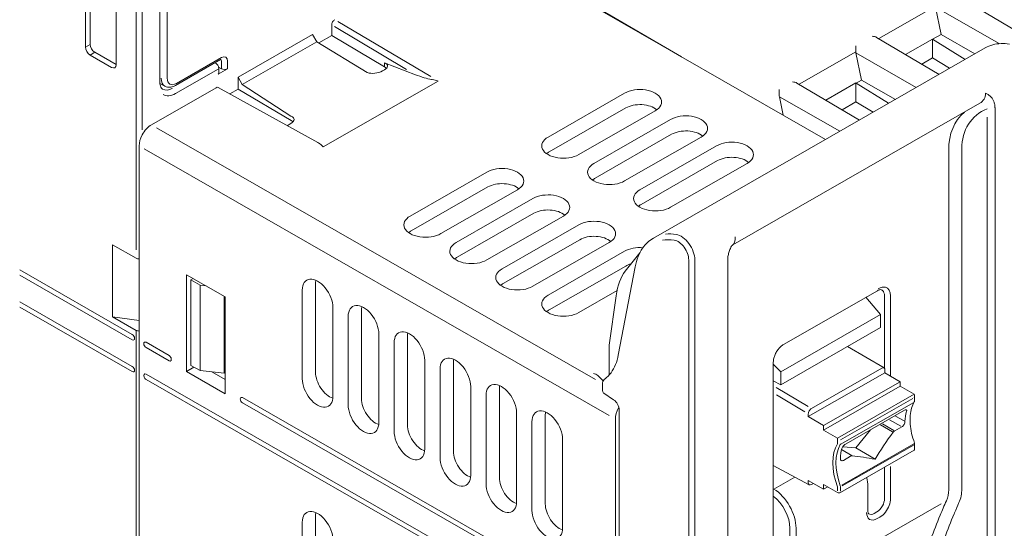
# Model space of a CAD drawing. Header units: millimetres. Extents: x -556 to 0, y 0 to 403.
# Tile 30 of 57: x -87 to -41, y 209 to 232. Entities that reach past the tile are written whole.
import ezdxf

# ---------------------------------------------------------------- set-up
doc = ezdxf.new("R2010")
doc.units = ezdxf.units.MM
doc.header["$LTSCALE"] = 2

# ---------------------------------------------------------------- blocks, each defined once
blk = doc.blocks.new('CGI0800-02')
at = {"color": 0, "linetype": 'Continuous', "lineweight": 0, "extrusion": (0.707107, -0.40558, 0.579228)}
for p, q in [((-83.68107645, 230.75217649), (-83.68107645, 239.28001162)), ((-83.46524163, 230.8760161), (-83.46524163, 239.39527222)), ((-82.25945733, 237.38265399), (-82.25945733, 229.93676926)), ((-80.2465943, 237.37220971), (-80.2465943, 229.1431237)), ((-49.50550709, 226.48691635), (-65.61735287, 235.72829143)), ((-65.36330804, 235.67566888), (-56.15515639, 230.30099849)), ((-43.61685602, 233.22734091), (-35.55627478, 228.44036874)), ((-44.43495383, 232.64556223), (-47.05599438, 231.14219513)), ((-44.42985813, 232.59297027), (-44.1707746, 231.33650195)), ((-44.42985813, 232.59297027), (-41.4936111, 230.90852104)), ((-72.31262235, 231.28013064), (-72.31262235, 231.7716305)), ((-76.62597371, 229.35949283), (-73.19252546, 231.32883785)), ((-76.4384732, 229.02705594), (-72.99836299, 231.0002221)), ((-73.19252546, 231.32883785), (-72.99836299, 231.0002221)), ((-70.67240494, 229.57309129), (-72.99836299, 231.0002221)), ((-72.90282648, 230.94160406), (-72.31262235, 231.28013064)), ((-69.87488504, 229.8322225), (-72.31262235, 231.28013064)), ((-47.15238993, 231.19944197), (-44.27189749, 229.48879149)), ((-45.81598792, 230.40578714), (-44.56982732, 231.1205555)), ((-44.56985602, 230.24809073), (-44.56985602, 231.12053904)), ((-44.56982732, 231.1205555), (-44.56752374, 231.108936)), ((-44.56752374, 231.108936), (-44.1707746, 231.33650195)), ((-43.06151995, 230.18303552), (-44.56752374, 231.108936)), ((-44.1707746, 231.33650195), (-42.61077658, 230.4415713)), ((-82.2631278, 229.94080375), (-83.25314191, 230.50865251)), ((-42.1358575, 230.71397369), (-57.45337049, 221.92820918)), ((-48.11190909, 230.53654734), (-50.73294964, 229.03318024)), ((-82.47155705, 229.81271648), (-83.46897672, 230.3848129)), ((-48.10681339, 230.48395537), (-47.84772986, 229.22748706)), ((-48.10681339, 230.48395537), (-45.32208518, 228.88642858)), ((-45.06867777, 229.96197884), (-44.56985602, 230.24809073)), ((-44.56985602, 230.24809073), (-43.78021223, 229.77081057)), ((-77.70679872, 230.02049759), (-77.64754085, 229.98469132)), ((-77.11966078, 229.75020869), (-77.55967653, 229.49782602)), ((-77.40126399, 229.74950391), (-77.53622416, 229.82557448)), ((-77.5303872, 229.77628484), (-77.5303872, 229.538384)), ((-69.967292, 229.64606459), (-69.88100155, 229.69555876)), ((-69.87488504, 230.02660959), (-69.87488504, 229.8322225)), ((-69.87488504, 230.02660959), (-68.445743, 229.47487513)), ((-76.62597371, 228.80609841), (-76.62597371, 229.35949283)), ((-76.62597371, 229.35949283), (-76.4384732, 229.02705594)), ((-72.70112157, 226.13592322), (-67.39469142, 229.17956652)), ((-70.66817458, 229.5715974), (-70.67240494, 229.57309129)), ((-48.10305764, 229.08103706), (-47.84772986, 229.22748706)), ((-46.28773184, 228.33255641), (-47.84772986, 229.22748706)), ((-80.63681451, 227.16090043), (-77.64731972, 228.8756042)), ((-72.95963929, 226.34391563), (-77.54866142, 228.88575813)), ((-77.00861178, 228.58662662), (-76.62597371, 228.80609841)), ((-74.18823641, 227.35819027), (-76.62597371, 228.80609841)), ((-76.4384732, 229.02705594), (-74.19232162, 227.55415002)), ((-50.82934519, 229.09042708), (-47.94885275, 227.3797766)), ((-49.49294318, 228.29677225), (-48.10536122, 229.09265656)), ((-48.10538993, 228.22019179), (-48.10538993, 229.0926401)), ((-48.10536122, 229.09265656), (-48.10305764, 229.08103706)), ((-46.59705386, 228.15513658), (-48.10305764, 229.08103706)), ((-58.78721497, 228.62098767), (-62.32274888, 226.59308873)), ((-51.4684737, 227.61282774), (-51.6423473, 228.45605644)), ((-51.6423473, 228.45605644), (-48.85761908, 226.85852964)), ((-48.74563316, 227.85296402), (-48.10538993, 228.22019179)), ((-48.10538993, 228.22019179), (-47.31574613, 227.74291163)), ((-58.73772295, 227.93726592), (-62.27325714, 225.90937081)), ((-60.90853532, 225.78192916), (-57.37300141, 227.80982809)), ((-42.38739542, 228.15496724), (-53.79198652, 221.61356252)), ((-74.19232162, 227.55415002), (-74.18823641, 227.55257288)), ((-56.66589463, 227.40424831), (-60.20142853, 225.37634937)), ((-74.28064337, 227.17202789), (-74.19435292, 227.22152206)), ((-56.61640261, 226.72052656), (-60.15193679, 224.69263145)), ((-58.78721497, 224.56518979), (-55.25168107, 226.59308873)), ((-81.20249994, 166.09631252), (-81.20249994, 226.18111497)), ((-54.54457429, 226.18750894), (-58.08010819, 224.15961)), ((-43.82366775, 226.00623171), (-43.82366775, 210.30404487)), ((-54.49508227, 225.50378719), (-58.03061645, 223.47589208)), ((-56.66589463, 223.34845043), (-53.13036072, 225.37634937)), ((-65.151176, 224.97076958), (-68.68670991, 222.94287064)), ((-65.10168448, 224.28705472), (-68.63721867, 222.25915961)), ((-67.27249635, 222.13171107), (-63.73696244, 224.15961)), ((-63.02985566, 223.75403022), (-66.56538957, 221.72613128)), ((-62.98036414, 223.07031536), (-66.51589832, 221.04242025)), ((-65.151176, 220.9149717), (-61.6156421, 222.94287064)), ((-60.90853532, 222.53729085), (-64.44406922, 220.50939192)), ((-60.8590438, 221.85357599), (-64.39457798, 219.82568088)), ((-81.34392129, 220.99872665), (-82.42724481, 221.62009549)), ((-82.42724481, 218.28627647), (-82.42724481, 221.62009549)), ((-63.02985566, 219.69823234), (-59.49432175, 221.72613128)), ((-58.78721497, 221.32055149), (-62.32274888, 219.29265255)), ((-58.08780035, 221.24613878), (-58.75741941, 220.39803111)), ((-58.73772345, 220.63683663), (-62.27325764, 218.60894152)), ((-58.30251763, 220.60589654), (-59.07825435, 216.5214665)), ((-54.02819017, 220.91772788), (-54.02819017, 162.16498478)), ((-86.71793283, 220.45683762), (-81.52069799, 217.47582618)), ((-81.52069799, 217.23008057), (-86.71793283, 220.21109201)), ((-79.0224575, 220.23525503), (-77.22906805, 219.2066091)), ((-79.0224575, 215.76530539), (-79.0224575, 220.23525503)), ((-78.71235808, 220.05738931), (-78.82189671, 219.99456054)), ((-78.82189671, 219.99456054), (-78.82189671, 216.04475784)), ((-78.82189671, 219.99456054), (-78.38878796, 219.74609721)), ((-78.38878796, 219.74609721), (-78.38878796, 215.80497594)), ((-78.11315873, 219.71370268), (-78.38878796, 219.74609721)), ((-73.05663623, 219.82318382), (-73.05663623, 215.7274236)), ((-77.28463189, 215.68853766), (-77.28463189, 219.23847921)), ((-77.22906805, 214.73665946), (-77.22906805, 219.2066091)), ((-73.67181272, 219.52710689), (-73.67181272, 215.43134667)), ((-60.90853532, 218.48149298), (-59.13469467, 219.49892617)), ((-59.17666997, 219.25705503), (-59.50067092, 216.97660014)), ((-47.11637914, 219.49531216), (-51.45661902, 217.00585283)), ((-46.97090011, 218.39567939), (-47.64756017, 219.19063924)), ((-46.7892201, 219.25547336), (-46.7892201, 215.90739737)), ((-86.71793283, 218.98236394), (-81.52069799, 216.0013525)), ((-81.52069799, 215.75560689), (-86.71793283, 218.73661833)), ((-72.25759915, 214.6201871), (-72.25759915, 218.71594732)), ((-81.20249994, 218.11618135), (-82.42724481, 218.28627647)), ((-82.42724481, 218.28627647), (-81.34392129, 217.66490763)), ((-71.55049237, 218.31036753), (-71.55049237, 214.21460731)), ((-70.93531589, 218.60644445), (-70.93531589, 214.51068423)), ((-46.97090011, 218.39567939), (-51.58235742, 215.75065614)), ((-46.97090011, 217.79820959), (-46.97090011, 218.39567939)), ((-46.97090011, 217.79820959), (-51.58235742, 215.15318634)), ((-81.34392129, 217.66490763), (-81.34392129, 187.08583201)), ((-70.13627881, 213.40344773), (-70.13627881, 217.49920796)), ((-68.81399554, 217.38970509), (-68.81399554, 213.29394487)), ((-79.82295369, 216.50204006), (-80.88430188, 217.11080438)), ((-80.88430188, 216.86505876), (-79.82295369, 216.25629445)), ((-69.42917203, 217.09362817), (-69.42917203, 212.99786795)), ((-59.50067092, 215.59998152), (-59.50067092, 216.97660014)), ((-48.49199862, 216.92574333), (-46.8107588, 215.92742757)), ((-79.0224575, 215.76530539), (-78.67609522, 215.9640378)), ((-78.82189671, 216.04475784), (-78.38878796, 215.80497594)), ((-68.01495847, 212.18670837), (-68.01495847, 216.28246859)), ((-66.6926752, 216.17296573), (-66.6926752, 212.07720551)), ((-51.92172685, 206.83438185), (-51.92172685, 216.19970448)), ((-51.58235742, 215.75065614), (-51.92172685, 216.10931465)), ((-80.88430189, 215.6363307), (-59.88323048, 203.590611)), ((-77.22906805, 214.73665946), (-79.0224575, 215.76530539)), ((-78.38878796, 215.80497594), (-77.28463189, 215.68853766)), ((-77.8392775, 215.74702756), (-77.22906805, 215.3970258)), ((-67.30785169, 215.8768888), (-67.30785169, 211.78112858)), ((-60.02688079, 215.58245755), (-59.77336415, 215.33059802)), ((-51.58235742, 215.15318634), (-51.58235742, 215.75065614)), ((-50.30524646, 213.67782554), (-46.76971255, 215.70572448)), ((-46.91113391, 215.91828314), (-50.1638251, 214.05261612)), ((-46.76971255, 215.83554374), (-46.76971255, 215.70572448)), ((-46.06260577, 215.29299606), (-46.76971255, 215.70572448)), ((-59.88323048, 203.34486539), (-80.88430189, 215.39058508)), ((-65.89363812, 210.96996901), (-65.89363812, 215.06572923)), ((-59.80986607, 214.89067738), (-59.80986607, 215.17560938)), ((-51.92172685, 215.33138927), (-51.58235742, 215.15318634)), ((-49.59813968, 213.26509712), (-46.06260577, 215.29299606)), ((-46.06260577, 215.08065356), (-49.59813968, 213.05275462)), ((-46.06260577, 215.08065356), (-46.06260577, 215.29299606)), ((-46.06260577, 215.08065356), (-45.42620967, 214.70919798)), ((-65.18653134, 214.66014944), (-65.18653134, 210.56438922)), ((-64.57135486, 214.95622637), (-64.57135486, 210.86046614)), ((-59.75004792, 214.76012095), (-59.29845975, 214.46020908)), ((-45.4255953, 214.70883627), (-48.96112382, 212.68094042)), ((-45.39692034, 214.64464448), (-45.39692034, 214.40980826)), ((-59.88323048, 205.06508468), (-76.42952916, 214.55565171)), ((-76.42952916, 214.3099061), (-59.88323048, 204.81933907)), ((-48.82848114, 212.38894825), (-45.43436859, 214.33573124)), ((-63.77231778, 209.75322965), (-63.77231778, 213.84898987)), ((-62.45003451, 213.739487), (-62.45003451, 209.64372678)), ((-59.0380152, 159.40288181), (-59.0380152, 213.98699502)), ((-50.30524646, 213.67782554), (-50.30524646, 213.8076448)), ((-50.30524646, 213.67782554), (-49.59813968, 213.26509712)), ((-45.86246597, 213.97606721), (-48.56518026, 212.42585398)), ((-63.065211, 213.44341008), (-63.065211, 209.34764986)), ((-49.59813968, 213.05275462), (-49.59813968, 213.26509712)), ((-48.96174357, 212.68129905), (-49.59813968, 213.05275462)), ((-47.43767381, 213.07256511), (-48.11321543, 212.23326458)), ((-46.31418676, 213.01836003), (-45.98338673, 213.20809913)), ((-61.65099744, 208.53649028), (-61.65099744, 212.6322505)), ((-45.39692034, 212.16514385), (-45.39692034, 212.42347011)), ((-48.82032222, 210.17801227), (-45.42620967, 212.12479525)), ((-48.28156905, 211.86688689), (-48.77015146, 212.15339091)), ((-48.11321543, 212.23326458), (-48.71214703, 212.29031785)), ((-48.11321543, 212.23326458), (-47.21334552, 211.70661562)), ((-50.26148354, 210.52934053), (-51.92172685, 211.41445321)), ((-48.68400876, 211.65908597), (-48.35320873, 211.84882508)), ((-46.7892201, 211.34300458), (-46.7892201, 209.89015073)), ((-51.89457555, 210.33369028), (-50.93109022, 210.88632276)), ((-50.30524646, 210.72197411), (-49.59813968, 210.32354295)), ((-50.30524646, 210.62280749), (-50.30524646, 210.72197411)), ((-50.1638251, 210.53999318), (-50.07385956, 210.59159529)), ((-49.59813968, 210.32354295), (-49.59813968, 210.53588545)), ((-49.59813968, 210.53588545), (-48.96174357, 210.17729741)), ((-51.92172685, 210.35036201), (-51.89457555, 210.33369028)), ((-49.59813968, 210.32354295), (-49.41138995, 210.43065819)), ((-47.55966204, 210.46535581), (-47.55966204, 209.33653412)), ((-47.14271965, 209.27787808), (-47.26221915, 209.20933598)), ((-73.67181272, 208.79621511), (-73.67181272, 199.62171222)), ((-73.05663623, 209.09229204), (-73.05663623, 199.91778914)), ((-51.15377459, 207.38975114), (-51.15377459, 208.51857283))]:
    blk.add_line(p, q, dxfattribs=at)
at = {"color": 31, "linetype": 'Continuous', "lineweight": 0, "extrusion": (0.707107, -0.40558, 0.579228)}
for p, q in [((-79.90779591, 237.51901985), (-79.90779591, 229.31788044)), ((-81.34392129, 236.85752409), (-81.34392129, 227.30275986)), ((-81.06107858, 227.30418959), (-81.06107858, 236.85752409)), ((-67.7415623, 229.38559248), (-72.03278284, 231.93438776)), ((-72.18278965, 231.69451562), (-68.8509218, 229.71553343)), ((-83.46524163, 230.8760161), (-83.68107645, 230.75217649)), ((-83.46897672, 230.3848129), (-83.25314191, 230.50865251)), ((-79.5254931, 228.97733736), (-77.44438398, 230.1710125)), ((-79.4835803, 229.06970928), (-77.40247119, 230.26338443)), ((-77.40126399, 229.74950391), (-77.40126399, 230.09723222)), ((-77.11966078, 230.097937), (-77.11966078, 229.75020869)), ((-79.5273851, 228.60709559), (-77.55967653, 229.73572686)), ((-80.01498535, 228.9438981), (-80.24291123, 229.06779998)), ((-41.68610866, 169.17283696), (-41.68610866, 227.92558007)), ((-42.0482407, 227.51823239), (-42.0482407, 169.14549137)), ((-81.34392129, 227.30275986), (-81.34392129, 221.3786405)), ((-81.06107858, 226.92724581), (-81.06107858, 227.30418959)), ((-60.1293423, 215.3982976), (-80.39884751, 227.02440817)), ((-80.96382186, 226.04421485), (-59.50269107, 213.73461593)), ((-43.22011436, 210.34962086), (-43.22011436, 226.0518077)), ((-55.82702108, 220.91462366), (-55.82702108, 161.22275901)), ((-55.54541787, 161.22346378), (-55.54541787, 220.91532843)), ((-46.50886707, 215.55347259), (-46.50886707, 219.25687667)), ((-51.79705431, 215.02242331), (-50.31355106, 214.141523)), ((-50.46210215, 213.90078529), (-51.78209063, 214.68459097)), ((-45.48482278, 214.5125446), (-48.82032222, 212.59938072)), ((-46.27490636, 213.70140017), (-45.88756905, 213.47919474)), ((-59.21147904, 213.56758357), (-59.21147904, 158.91637398)), ((-46.42428443, 212.97874019), (-46.97570053, 213.29910541)), ((-46.8775203, 213.34564913), (-46.35853319, 213.0441247)), ((-46.03162024, 213.23576946), (-46.54977867, 213.53302359)), ((-48.96174357, 212.4224673), (-48.96174357, 212.68129905)), ((-45.43436859, 212.42579071), (-48.76081979, 210.51781669)), ((-48.75050203, 210.47617637), (-45.42620967, 212.38291214)), ((-46.50886707, 209.89155405), (-46.50886707, 211.36695093)), ((-48.96174357, 210.24929528), (-48.96174357, 210.43612915)), ((-48.82032222, 210.43612915), (-48.82032222, 210.24254622)), ((-53.74766807, 204.15704847), (-44.17904025, 209.64538792)), ((-47.12326594, 208.96583023), (-47.00376643, 209.03437234)), ((-50.87093188, 208.51857283), (-50.87093188, 207.38975114))]:
    blk.add_line(p, q, dxfattribs=at)
at = {"color": 0, "linetype": 'Continuous', "lineweight": 0}
for centre, start, end in [((-45.49692034, 214.40980826), 328.377127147, 0), ((-45.49692034, 212.42347011), 0, 19.84236106)]:
    blk.add_arc(centre, 0.1, start, end, dxfattribs=at)
for centre, major_axis, ratio, start_param, end_param in [((-72.17117945, 231.85275882), (0.0995391, 0.17348776), 0.5792288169, 0.7806488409, 2.3514451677), ((-47.35314755, 231.08605665), (-0.28160859, 0.00213173), 0.5792305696, 3.9231642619, 4.7123912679), ((-83.4689121, 230.63055888), (0.14926217, -0.26023222), 0.5794044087, 3.9320484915, 5.5025402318), ((-83.25307729, 230.7543985), (0.14926217, -0.26023222), 0.5794044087, 3.9320484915, 5.5025402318), ((-48.11341775, 230.64998357), (-0.00000848, -0.23056636), 0.0075366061, 1.0564230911, 2.3566933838), ((-47.96538373, 230.56506027), (0.04245048, 0.20056153), 0.699256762, 1.8588343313, 2.1292842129), ((-82.47162168, 230.05853659), (0.14930899, -0.26031071), 0.5790515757, 5.5028388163, 7.0733305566), ((-82.26319242, 230.18662386), (0.14930899, -0.26031071), 0.5790515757, 5.5028388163, 5.5201398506), ((-77.26108214, 229.83132464), (-0.2, 0), 0.5735764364, 0.7941248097, 2.3561944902), ((-70.32084539, 229.77663518), (0.49907644, 0.065293), 0.4652266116, 3.8836545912, 5.4369976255), ((-70.23455494, 229.82612935), (0.49907644, 0.065293), 0.4652266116, 5.4369976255, 6.9903406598), ((-70.23455494, 229.63300303), (0.5, -0.00000039), 0.5735759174, 0.4741321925, 0.7679453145), ((-77.6303872, 229.538384), (0.1, 0), 0.5735764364, 5.4977871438, 6.2831853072), ((-68.3043001, 229.55600345), (0.79947256, -0.29189228), 0.1476670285, 4.5886551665, 5.6010016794), ((-51.03010281, 228.97704175), (-0.28160859, 0.00213173), 0.5792305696, 3.9231642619, 4.7123912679), ((-79.66874722, 229.58934708), (-0.44521164, -0.78228568), 0.5791489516, 6.2724692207, 7.0616962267), ((-77.64731972, 228.71177379), (-0.0995391, -0.17348776), 0.5792288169, 3.1503202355, 3.9222414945), ((-58.08010819, 228.21540788), (-1, 0), 0.5735764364, 2.3561944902, 5.4977871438), ((-51.64895166, 228.62208463), (-0.00000848, -0.23056636), 0.0075366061, 1.0564230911, 2.3566933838), ((-51.50091764, 228.53716133), (0.04245048, 0.20056153), 0.699256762, 1.8588343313, 2.1292842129), ((-43.02182663, 228.82860888), (0.8332631, -0.47837483), 0.7200530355, 5.8848731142, 6.6751736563), ((-58.08010824, 227.56007356), (-0.93000772, 0.00000072), 0.5735759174, 3.7247947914, 5.497787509), ((-74.54790631, 227.35209265), (0.49907644, 0.065293), 0.4652266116, 5.4369976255, 6.9903406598), ((-74.54790631, 227.1589708), (-0.5, 0.00000039), 0.5735759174, 3.6157156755, 3.9095379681), ((-55.95878785, 226.99866852), (-1, 0), 0.5735764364, 2.3561944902, 5.4977871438), ((-40.33210021, 224.76427428), (-2.86392257, 2.89298781), 0.6903748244, 6.2364552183, 6.8921515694), ((-80.63681451, 226.5055788), (0.39803425, 0.69395154), 0.5792279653, 0.7804957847, 1.6285578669), ((-74.63419676, 227.30259848), (0.49907644, 0.065293), 0.4652266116, 5.1975216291, 5.4369976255), ((-55.9587879, 226.34333419), (-0.93000772, 0.00000072), 0.5735759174, 3.7247947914, 5.497787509), ((-80.63681451, 226.5055788), (-0.39803425, -0.69395154), 0.5792279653, 4.7701505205, 5.4928847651), ((-61.6156421, 226.18750894), (1, 0), 0.5735764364, 2.3561944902, 5.4977871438), ((-53.8374675, 225.78192916), (-1, 0), 0.5735764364, 2.3561944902, 5.4977871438), ((-73.64304893, 226.49382292), (0.82729821, -0.27583567), 0.1406477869, 0.4336866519, 0.6471580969), ((-61.61564215, 225.53217829), (0.93000811, -0.00000072), 0.5735759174, 2.3561948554, 2.5583967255), ((-53.83746756, 225.12659483), (-0.93000772, 0.00000072), 0.5735759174, 3.7247947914, 5.497787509), ((-64.44406922, 224.56518979), (-1, 0), 0.5735764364, 2.3561944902, 5.4977871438), ((-59.49432175, 224.97076958), (1, 0), 0.5735764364, 2.3561944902, 5.4977871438), ((-59.49432181, 224.31543892), (0.93000811, -0.00000072), 0.5735759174, 2.3561948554, 2.5583967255), ((-64.44406927, 223.90986207), (-0.93000842, 0.00000072), 0.5735759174, 3.7247868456, 5.497787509), ((-57.37300141, 223.75403022), (1, 0), 0.5735764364, 2.3561944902, 5.4977871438), ((-62.32274888, 223.34845043), (-1, 0), 0.5735764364, 2.3561944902, 5.4977871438), ((-62.32274893, 222.69312271), (-0.93000842, 0.00000072), 0.5735759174, 3.7247868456, 5.497787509), ((-57.37300146, 223.09869956), (0.93000811, -0.00000072), 0.5735759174, 2.3561948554, 2.5583967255), ((-67.97960313, 222.53729085), (1, 0), 0.5735764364, 2.3561944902, 5.4977871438), ((-60.20142853, 222.13171107), (-1, 0), 0.5735764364, 2.3561944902, 5.4977871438), ((-67.97960318, 221.8819668), (0.93000881, -0.00000072), 0.5735759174, 2.3561948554, 2.5584046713), ((-60.20142859, 221.47638335), (-0.93000842, 0.00000072), 0.5735759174, 3.7247868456, 5.497787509), ((-54.05313238, 222.50131184), (-0.2378672, 0.89737202), 0.3174748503, 3.2264056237, 4.0167061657), ((-65.85828278, 221.32055149), (1, 0), 0.5735764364, 2.3561944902, 5.4977871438), ((-58.08010819, 220.9149717), (-1, 0), 0.5735764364, 4.5747134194, 5.4977871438), ((-81.20249994, 221.07412152), (-0.19997402, 0.0058285), 0.5530233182, 0.8015153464, 1.5869135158), ((-65.85828284, 220.66522744), (0.93000881, -0.00000072), 0.5735759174, 2.3561948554, 2.5584046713), ((-63.73696244, 220.10381213), (1, 0), 0.5735764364, 2.3561944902, 5.4977871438), ((-58.08010824, 220.25964398), (-0.93000842, 0.00000072), 0.5735759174, 5.1667008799, 5.497787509), ((-72.96470594, 219.12152711), (-0.49754281, 0.86743942), 0.5792279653, 3.9318931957, 7.0734858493), ((-56.63729791, 215.94253617), (1.67501019, -4.78643205), 0.4122249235, 3.3976518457, 3.8139839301), ((-72.39902051, 219.44599094), (-0.46271933, 0.80672653), 0.5792279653, 0.571378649, 0.7903005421), ((-63.73696249, 219.44848808), (0.93000881, -0.00000072), 0.5735759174, 2.3561948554, 2.5584046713), ((-61.6156421, 218.88707277), (1, 0), 0.5735764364, 2.3561944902, 5.4977871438), ((-47.21606002, 219.01327974), (0.30392372, 0.51770683), 0.5789277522, 6.1771619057, 6.3065564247), ((-47.21606002, 219.01327974), (0.30392372, 0.51770683), 0.5789277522, 5.498878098, 6.1771619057), ((-70.84338559, 217.90478774), (-0.49754281, 0.86743942), 0.5792279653, 3.9318931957, 7.0734858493), ((-70.27770017, 218.22925157), (-0.46271933, 0.80672653), 0.5792279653, 0.571378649, 0.7903005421), ((-61.61564215, 218.23174871), (0.93000881, -0.00000072), 0.5735759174, 2.3561948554, 2.5584046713), ((-81.52069799, 217.35295338), (0.07463142, -0.13011591), 0.5792279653, 5.5026895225, 8.644282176), ((-81.20249994, 217.75174467), (-0.19996566, -0.00624552), 0.5934286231, 0.7668657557, 1.5522639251), ((-68.72206525, 216.68804838), (-0.49754281, 0.86743942), 0.5792279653, 3.9318931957, 7.0734858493), ((-68.15637982, 217.01251221), (-0.46271933, 0.80672653), 0.5792279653, 0.571378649, 0.7903005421), ((-80.88430189, 216.98793157), (-0.07463142, 0.13011591), 0.5792279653, 5.5026895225, 8.644282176), ((-79.82295369, 216.37916725), (-0.07463142, 0.13011591), 0.5792279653, 2.3610968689, 5.5026895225), ((-66.6007449, 215.47130902), (-0.49754281, 0.86743942), 0.5792279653, 3.9318931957, 7.0734858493), ((-81.52069799, 215.8784797), (0.07463142, -0.13011591), 0.5792279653, 5.5026895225, 8.644282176), ((-66.03505948, 215.79577285), (-0.46271933, 0.80672653), 0.5792279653, 0.571378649, 0.7903005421), ((-46.91113391, 215.75442778), (0.09949318, 0.17351444), 0.5792270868, 5.4927317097, 7.0635280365), ((-80.88430189, 215.51345789), (0.07463142, -0.13011591), 0.5792279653, 2.3610968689, 5.5026895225), ((-72.39902051, 215.35023072), (0.46271933, -0.80672653), 0.5792279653, 3.9318931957, 5.7118066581), ((-60.23028389, 215.50261128), (-0.24903339, 0.03272963), 0.6490434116, 3.8467975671, 4.7974846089), ((-72.96470594, 215.02576688), (0.49754281, -0.86743942), 0.5792279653, 3.9318931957, 7.0734858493), ((-64.47942456, 214.25456965), (-0.49754281, 0.86743942), 0.5792279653, 3.9318931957, 7.0734858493), ((-63.91373914, 214.57903348), (-0.46271933, 0.80672653), 0.5792279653, 0.571378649, 0.7903005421), ((-76.42952916, 214.43277891), (-0.07463142, 0.13011591), 0.5792279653, 5.5026895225, 8.644282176), ((-59.60986607, 215.00652297), (-0.14176758, -0.2447468), 0.5764090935, 5.5002383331, 6.1983700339), ((-59.60986607, 214.84206676), (-0.19973551, 0.01654053), 0.6216435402, 0.7495659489, 0.8455590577), ((-45.49692034, 214.66864), (0.09999903, -0.00075989), 0.5786090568, 0.7810683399, 0.7897949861), ((-45.49692034, 214.58672168), (0.07088379, 0.1223734), 0.5764090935, 4.7148401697, 6.2769098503), ((-70.84338559, 213.80902752), (0.49754281, -0.86743942), 0.5792279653, 3.9318931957, 7.0734858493), ((-70.27770017, 214.13349135), (0.46271933, -0.80672653), 0.5792279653, 3.9318931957, 5.7118066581), ((-59.32332625, 214.14781116), (-0.20165213, 0.34545984), 0.5842605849, 3.9274528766, 5.4109827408), ((-62.35810422, 213.03783029), (-0.49754281, 0.86743942), 0.5792279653, 3.9318931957, 7.0734858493), ((-61.79241879, 213.36229412), (-0.46271933, 0.80672653), 0.5792279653, 0.571378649, 0.7903005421), ((-50.1638251, 213.88876075), (0.09949318, 0.17351444), 0.5792270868, 0.7803427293, 2.3511390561), ((-44.0604918, 212.37487373), (-1.26032584, 2.15912402), 0.5842605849, 0.4976854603, 0.7497009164), ((-68.15637982, 212.91675199), (0.46271933, -0.80672653), 0.5792279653, 3.9318931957, 5.7118066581), ((-68.72206525, 212.59228816), (0.49754281, -0.86743942), 0.5792279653, 3.9318931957, 7.0734858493), ((-44.42093068, 212.16813448), (-3.20603951, -3.70359486), 0.4122684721, 4.8536424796, 5.1728169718), ((-48.89103289, 212.72185702), (0.09999903, -0.00075989), 0.5786090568, 3.9313876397, 3.940114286), ((-66.03505948, 211.70001263), (0.46271933, -0.80672653), 0.5792279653, 3.9318931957, 5.7118066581), ((-47.07477024, 210.64595464), (1.22765245, -2.17786663), 0.5741516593, 3.6480056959, 3.9000211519), ((-46.71433136, 210.85269389), (3.51645408, -0.79669095), 0.2040095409, 1.7592201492, 2.0783946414), ((-45.49692034, 212.16463837), (-0.0999991, -0.00074687), 0.5685001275, 2.351948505, 3.1373466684), ((-66.6007449, 211.3755488), (0.49754281, -0.86743942), 0.5792279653, 3.9318931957, 7.0734858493), ((-64.47942456, 210.15880943), (0.49754281, -0.86743942), 0.5792279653, 3.9318931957, 7.0734858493), ((-63.91373914, 210.48327326), (0.46271933, -0.80672653), 0.5792279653, 3.9318931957, 5.7118066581), ((-50.1638251, 210.70392345), (-0.09944701, -0.17359415), 0.5792242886, 5.4922724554, 7.0630687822), ((-51.89951108, 210.17279058), (-0.10465205, -0.17043459), 0.5588575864, 3.9391111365, 4.1316422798), ((-48.89103289, 210.21785539), (0.0999991, 0.00074687), 0.5685001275, 3.9227448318, 5.4935411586), ((-45.71155304, 210.8435175), (1.66321841, -1.25039505), 0.7143383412, 0.1514964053, 0.4928341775), ((-61.79241879, 209.2665339), (0.46271933, -0.80672653), 0.5792279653, 3.9318931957, 5.7118066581), ((-52.07301341, 209.04582656), (-0.64680566, 1.12767125), 0.5792279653, 3.9318931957, 5.337359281), ((-47.14533858, 209.68889558), (-0.2487432, -0.4337359), 0.5875919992, 1.6050540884, 2.3510989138), ((-1.77935491, 182.03627818), (-37.53545784, 34.78318961), 0.699638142, 0.233867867, 0.2534424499), ((-72.96470594, 208.39063533), (-0.49754281, 0.86743942), 0.5792279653, 3.9318931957, 7.0734858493), ((-72.39902051, 208.71509916), (-0.46271933, 0.80672653), 0.5792279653, 0.571378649, 0.7903005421), ((-62.35810422, 208.94207007), (0.49754281, -0.86743942), 0.5792279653, 3.9318931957, 7.0734858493), ((-47.2646873, 209.62043997), (-0.24604158, -0.4353613), 0.5832137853, 6.2706735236, 7.0598297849), ((-47.14533858, 209.68889558), (-0.2487432, -0.4337359), 0.5875919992, 0.7806071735, 1.6050540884), ((-1.77935491, 182.03627818), (-37.53545784, 34.78318961), 0.699638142, 0.2534424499, 0.3174212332)]:
    blk.add_ellipse(centre, major_axis=major_axis, ratio=ratio, start_param=start_param, end_param=end_param, dxfattribs=at)
at = {"color": 31, "linetype": 'Continuous', "lineweight": 0}
for centre, major_axis, ratio, start_param, end_param in [((-77.54393562, 230.01676495), (0.10341073, 0.17134983), 0.5738203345, 5.5055493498, 6.1518961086), ((-77.40251427, 229.93564899), (0.19901724, 0.34705497), 0.5791391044, 5.4928476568, 7.0634916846), ((-79.62493704, 229.6424284), (-0.3940781, -0.69629484), 0.5804096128, 5.4895973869, 6.2931088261), ((-79.48351568, 229.56131244), (-0.29852587, -0.52058246), 0.5791391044, 5.4928476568, 7.0634916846), ((-79.52732587, 229.50823112), (-0.54733939, -0.95425567), 0.5791838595, 6.243587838, 7.0636437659), ((-40.08210021, 225.01264016), (-2.63820219, 2.42604926), 0.7003666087, 5.9616932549, 6.8553636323), ((-55.58688153, 218.38609452), (-1.91569527, 3.28186852), 0.5842605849, 5.8392281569, 6.0644447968), ((-55.44669968, 218.46791525), (2.01519364, -3.45536448), 0.5840100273, 2.6978612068, 2.8910996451), ((-56.18613355, 221.27787263), (-0.45239146, 0.77804921), 0.5831461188, 3.9284530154, 5.8402282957), ((-56.3263154, 221.1960519), (0.35289123, -0.60455473), 0.5842605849, 0.785860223, 2.6976355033), ((-47.07463867, 218.93216379), (0.39815731, 0.6941619), 0.5790515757, 0.1621199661, 0.7803464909), ((-47.07463867, 218.93216379), (0.39815731, 0.6941619), 0.5790515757, 5.4930400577, 6.4453052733), ((-58.64579362, 213.8920474), (-0.39803425, -0.69395154), 0.5792279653, 4.7701505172, 5.4928847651), ((-47.33539798, 210.49646471), (-1.29361131, 2.2553425), 0.5792279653, 0.3051727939, 1.2754282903), ((-47.2646873, 210.53702269), (1.24385703, -2.16859855), 0.5792279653, 3.4467654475, 4.4170209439), ((-48.89103289, 212.46302528), (0.04975428, -0.08674394), 0.5792279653, 0.3051727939, 0.7903005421), ((-51.93159205, 209.12694251), (0.74631422, -1.30115913), 0.5792279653, 0.7903005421, 2.3261902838), ((-48.89103289, 210.47668713), (0.04975428, -0.08674394), 0.5792279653, 0.7903005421, 1.2754282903), ((-45.46155304, 211.09188338), (1.88443014, -1.73289233), 0.7003666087, 0.2308405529, 0.5721783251), ((-47.00391722, 209.60777963), (0.34827839, 0.60720851), 0.5794044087, 4.4685687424, 5.4927294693), ((-1.52935491, 182.28464406), (-37.31171673, 34.31126815), 0.7003666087, 0.2308405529, 0.2447750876), ((-47.12326594, 209.53932401), (-0.34822613, -0.60730054), 0.5792270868, 5.4927317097, 7.0635280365), ((-47.00391722, 209.60777963), (0.34827839, 0.60720851), 0.5794044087, 3.922237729, 4.4685687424), ((-1.52935491, 182.28464406), (-37.31171673, 34.31126815), 0.7003666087, 0.2462811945, 0.3110463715), ((-1.52935491, 182.28464406), (-37.31171673, 34.31126815), 0.7003666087, 0.2447750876, 0.2462811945)]:
    blk.add_ellipse(centre, major_axis=major_axis, ratio=ratio, start_param=start_param, end_param=end_param, dxfattribs=at)
at = {"color": 0, "linetype": 'Continuous', "lineweight": 0}
for points, knots in [([(-42.1358575, 230.71397369), (-41.92001477, 230.837776), (-41.66939556, 230.90539564), (-41.28100674, 230.9171597), (-41.15117682, 230.90765445), (-41.01957954, 230.8854156)], [0, 0, 0, 0, 1.1831390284, 1.1831390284, 1.7513664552, 1.7513664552, 1.7513664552, 1.7513664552]), ([(-77.64754085, 229.98469132), (-77.62918587, 229.97360041), (-77.61217777, 229.95912043), (-77.58255831, 229.92607915), (-77.56953435, 229.90711295), (-77.5491335, 229.8678761), (-77.54133806, 229.84721068), (-77.53251361, 229.80989244), (-77.5303872, 229.79292357), (-77.5303872, 229.77628484)], [0, 0, 0, 0, 0.06813695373, 0.06813695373, 0.13560987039, 0.13560987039, 0.20084670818, 0.20084670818, 0.25363402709, 0.25363402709, 0.25363402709, 0.25363402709]), ([(-80.2465943, 229.1431237), (-80.2465943, 229.07325069), (-80.23749772, 229.01074766), (-80.20786121, 228.9132214), (-80.18772389, 228.87676045), (-80.15147964, 228.83313876), (-80.13582766, 228.81998861), (-80.11878824, 228.80986934)], [0, 0, 0, 0, 0.27731782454, 0.27731782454, 0.54712505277, 0.54712505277, 0.73916182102, 0.73916182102, 0.73916182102, 0.73916182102]), ([(-67.71091986, 229.2549911), (-67.6977871, 229.25274019), (-67.68457194, 229.25037031), (-67.57798328, 229.23034544), (-67.48212366, 229.20663991), (-67.39469142, 229.17956652)], [2.31571597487, 2.31571597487, 2.31571597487, 2.31571597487, 2.35809917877, 2.35809917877, 2.65617799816, 2.65617799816, 2.65617799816, 2.65617799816]), ([(-72.70112157, 226.13592322), (-72.74830859, 226.18605742), (-72.7999243, 226.23511884), (-72.860762, 226.28138966), (-72.86838807, 226.28698563), (-72.87604273, 226.29239827)], [0, 0, 0, 0, 0.29799043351, 0.29799043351, 0.34045880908, 0.34045880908, 0.34045880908, 0.34045880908]), ([(-58.30251763, 220.60589654), (-58.24050672, 220.93239809), (-58.12333144, 221.2269168), (-57.82075579, 221.65693975), (-57.6493784, 221.81578366), (-57.45337049, 221.92820918)], [0, 0, 0, 0, 1.3067092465, 1.3067092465, 2.3674065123, 2.3674065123, 2.3674065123, 2.3674065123]), ([(-53.8592281, 221.5533697), (-53.89053307, 221.48631572), (-53.91878886, 221.41817701), (-53.96451719, 221.28879588), (-53.98287367, 221.22692356), (-54.01133247, 221.10443777), (-54.02111801, 221.04320175), (-54.02547485, 220.98716311)], [0, 0, 0, 0, 0.22392321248, 0.22392321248, 0.42884090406, 0.42884090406, 0.64371221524, 0.64371221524, 0.64371221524, 0.64371221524]), ([(-53.79198652, 221.61356252), (-53.81613529, 221.59971136), (-53.83516647, 221.58285253), (-53.85582177, 221.55959716), (-53.85977748, 221.55224024), (-53.85977748, 221.55224023)], [0, 0, 0, 0, 0.20279432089, 0.20279432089, 0.37662428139, 0.37662428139, 0.37662428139, 0.37662428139]), ([(-46.91922334, 219.53495696), (-46.9315723, 219.54155158), (-46.9479929, 219.54650172), (-46.99395446, 219.54296944), (-47.01403578, 219.53912652), (-47.06074584, 219.52372499), (-47.08795599, 219.51161501), (-47.11637914, 219.49531216)], [0, 0, 0, 0, 0.23518165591, 0.23518165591, 0.36459228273, 0.36459228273, 0.5015252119, 0.5015252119, 0.5015252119, 0.5015252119]), ([(-51.45661902, 217.00585283), (-51.4941016, 216.98435371), (-51.53448215, 216.95505125), (-51.61343266, 216.88442279), (-51.65295612, 216.84223307), (-51.72760095, 216.74773081), (-51.76334326, 216.69386456), (-51.82538615, 216.58148085), (-51.85222208, 216.52145381), (-51.89286876, 216.40443466), (-51.90721691, 216.34590345), (-51.91948234, 216.25965104), (-51.92172685, 216.22835942), (-51.92172685, 216.19970448)], [0, 0, 0, 0, 0.1805781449, 0.1805781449, 0.3621623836, 0.3621623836, 0.5525427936, 0.5525427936, 0.7474181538, 0.7474181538, 0.9416805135, 0.9416805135, 1.0602886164, 1.0602886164, 1.0602886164, 1.0602886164]), ([(-59.69301995, 215.42475089), (-59.48901809, 215.57541634), (-59.32115728, 215.79768923), (-59.15169158, 216.21384271), (-59.10852707, 216.36207377), (-59.07825435, 216.5214665)], [0, 0, 0, 0, 1.4367385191, 1.4367385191, 2.1179777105, 2.1179777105, 2.1179777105, 2.1179777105]), ([(-59.80986607, 215.17560938), (-59.80986607, 215.21842483), (-59.80257875, 215.2614379), (-59.77308317, 215.33630412), (-59.75181889, 215.36983885), (-59.71499625, 215.40714184), (-59.70432524, 215.41640137), (-59.69301995, 215.42475089)], [0, 0, 0, 0, 0.13564334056, 0.13564334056, 0.25798543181, 0.25798543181, 0.30271882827, 0.30271882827, 0.30271882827, 0.30271882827]), ([(-45.40285734, 212.45741346), (-45.45696444, 212.60735379), (-45.50099778, 212.75745037), (-45.56732405, 213.05196797), (-45.58961233, 213.1963812), (-45.61183806, 213.47366457), (-45.61177012, 213.60652324), (-45.58981553, 213.85523868), (-45.567928, 213.97107371), (-45.50413526, 214.18116128), (-45.46225614, 214.27538266), (-45.41176858, 214.35737567)], [4.22726123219, 4.22726123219, 4.22726123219, 4.22726123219, 4.42131233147, 4.42131233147, 4.61536343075, 4.61536343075, 4.80941453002, 4.80941453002, 5.0034656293, 5.0034656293, 5.19751672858, 5.19751672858, 5.19751672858, 5.19751672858]), ([(-45.86246597, 213.97606721), (-45.84445552, 213.98639758), (-45.82682519, 213.99392348), (-45.79765037, 214.00017216), (-45.78607419, 213.99889566), (-45.77023875, 213.98934471), (-45.76506228, 213.98023641), (-45.76237307, 213.9546291), (-45.76484527, 213.93811808), (-45.77015441, 213.92054158)], [0.61709791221, 0.61709791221, 0.61709791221, 0.61709791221, 0.69350975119, 0.69350975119, 0.76992159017, 0.76992159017, 0.84850580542, 0.84850580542, 0.92707409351, 0.92707409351, 0.92707409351, 0.92707409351]), ([(-45.84252019, 213.45335137), (-45.84316766, 213.43316159), (-45.84710645, 213.40941749), (-45.86172745, 213.36089455), (-45.87242643, 213.3361243), (-45.89701906, 213.29232975), (-45.91255538, 213.27038729), (-45.94685105, 213.23336105), (-45.96562614, 213.21828619), (-45.98338673, 213.20809913)], [0.90483304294, 0.90483304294, 0.90483304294, 0.90483304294, 0.98015831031, 0.98015831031, 1.0554988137, 1.0554988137, 1.13085061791, 1.13085061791, 1.20620242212, 1.20620242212, 1.20620242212, 1.20620242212]), ([(-46.31418676, 213.01836003), (-46.3319363, 213.00817932), (-46.35072322, 212.99312804), (-46.37337312, 212.96848966), (-46.37879582, 212.96203351), (-46.38395869, 212.95531148)], [0.60566343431, 0.60566343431, 0.60566343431, 0.60566343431, 0.68096833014, 0.68096833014, 0.70570731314, 0.70570731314, 0.70570731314, 0.70570731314]), ([(-48.75485101, 212.20858994), (-48.74955634, 212.22637369), (-48.7399585, 212.24717503), (-48.71357314, 212.28975419), (-48.69679912, 212.31154611), (-48.66254272, 212.34960655), (-48.64295234, 212.36854346), (-48.60313068, 212.40157744), (-48.58291511, 212.41568169), (-48.56518026, 212.42585398)], [0.92403936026, 0.92403936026, 0.92403936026, 0.92403936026, 1.00377316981, 1.00377316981, 1.08352290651, 1.08352290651, 1.15876550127, 1.15876550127, 1.23400809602, 1.23400809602, 1.23400809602, 1.23400809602]), ([(-48.28156905, 211.86688689), (-48.28706931, 211.86749332), (-48.29277704, 211.86756573), (-48.31638499, 211.86567118), (-48.33546006, 211.85900529), (-48.35320873, 211.84882508)], [1.11133182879, 1.11133182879, 1.11133182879, 1.11133182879, 1.13607421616, 1.13607421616, 1.21137542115, 1.21137542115, 1.21137542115, 1.21137542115]), ([(-48.68400876, 211.65908597), (-48.70176744, 211.64890001), (-48.72087475, 211.64224551), (-48.75625863, 211.63930179), (-48.77252018, 211.64300326), (-48.79814027, 211.65799471), (-48.80920383, 211.67028375), (-48.82344092, 211.70225784), (-48.82660099, 211.7219324), (-48.82596466, 211.74211792)], [0.60319119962, 0.60319119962, 0.60319119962, 0.60319119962, 0.67853490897, 0.67853490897, 0.75387861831, 0.75387861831, 0.82922721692, 0.82922721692, 0.90456057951, 0.90456057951, 0.90456057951, 0.90456057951]), ([(-47.61128644, 210.8714867), (-47.61019674, 210.86701945), (-47.60912355, 210.86255339), (-47.57643755, 210.72443895), (-47.55966204, 210.59207094), (-47.55966204, 210.46535581)], [1.25335681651, 1.25335681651, 1.25335681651, 1.25335681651, 1.26361837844, 1.26361837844, 1.57079632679, 1.57079632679, 1.57079632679, 1.57079632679]), ([(-47.55966204, 209.33653412), (-47.55966204, 209.30139026), (-47.55542851, 209.27092529), (-47.54333324, 209.22643391), (-47.53572308, 209.21149262), (-47.52300586, 209.19314611), (-47.51834961, 209.18955833), (-47.51388638, 209.18690807)], [0, 0, 0, 0, 0.14923078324, 0.14923078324, 0.29233711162, 0.29233711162, 0.44055590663, 0.44055590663, 0.44055590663, 0.44055590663])]:
    blk.add_open_spline(points, degree=3, knots=knots, dxfattribs=at)
at = {"color": 31, "linetype": 'Continuous', "lineweight": 0}
for points, knots in [([(-77.41695394, 230.1825152), (-77.41695394, 230.1825152), (-77.41732398, 230.18247291), (-77.4204649, 230.18181675), (-77.42700881, 230.17998073), (-77.43885375, 230.17407693), (-77.44153985, 230.17264383), (-77.44438398, 230.1710125)], [0.12691288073, 0.12691288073, 0.12691288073, 0.12691288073, 0.14825673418, 0.14825673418, 0.21582186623, 0.21582186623, 0.23377719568, 0.23377719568, 0.23377719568, 0.23377719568]), ([(-79.5254931, 228.97733736), (-79.5951209, 228.93740049), (-79.66928865, 228.90973894), (-79.81324743, 228.88890556), (-79.88550383, 228.89389042), (-79.9731903, 228.92348729), (-79.99459635, 228.93281452), (-80.01498535, 228.9438981)], [0, 0, 0, 0, 0.27184287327, 0.27184287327, 0.52641942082, 0.52641942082, 0.61163828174, 0.61163828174, 0.61163828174, 0.61163828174]), ([(-42.12017436, 228.61573176), (-42.08186471, 228.59927103), (-42.04450479, 228.58074579), (-41.96821566, 228.53470468), (-41.92987942, 228.5063425), (-41.87261362, 228.45224193), (-41.85182621, 228.42952576), (-41.82296377, 228.3925085), (-41.81372847, 228.37968047), (-41.79080386, 228.34505856), (-41.77778808, 228.32254522), (-41.74689862, 228.26054086), (-41.73077456, 228.21882878), (-41.70419052, 228.12422937), (-41.69455097, 228.0706369), (-41.68972659, 228.01411892)], [-1.2286420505, -1.2286420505, -1.2286420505, -1.2286420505, -1.0136296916, -1.0136296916, -0.7679012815, -0.7679012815, -0.6143210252, -0.6143210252, -0.5375308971, -0.5375308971, -0.414666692, -0.414666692, -0.218083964, -0.218083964, 0, 0, 0, 0]), ([(-41.68610866, 227.92558007), (-41.68610866, 227.92935969), (-41.68612689, 227.93312943), (-41.68622231, 227.94290364), (-41.6863283, 227.94889185), (-41.68672926, 227.96438611), (-41.68709947, 227.9738471), (-41.68814864, 227.9936291), (-41.68885694, 228.00393099), (-41.68972659, 228.01411892)], [0, 0, 0, 0, 0.01384219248, 0.01384219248, 0.03598970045, 0.03598970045, 0.07142571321, 0.07142571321, 0.11073753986, 0.11073753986, 0.11073753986, 0.11073753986])]:
    blk.add_open_spline(points, degree=3, knots=knots, dxfattribs=at)
at = {"color": 0, "linetype": 'Continuous', "lineweight": 0}
blk.add_open_spline([(-54.02547485, 220.98716311), (-54.02733247, 220.96326999), (-54.02819017, 220.94010119), (-54.02819017, 220.91772788)], degree=3, dxfattribs=at)

msp = doc.modelspace()

# ---------------------------------------------------------------- block references
msp.add_blockref('CGI0800-02', (0, 0))

doc.saveas('drawing.dxf')
